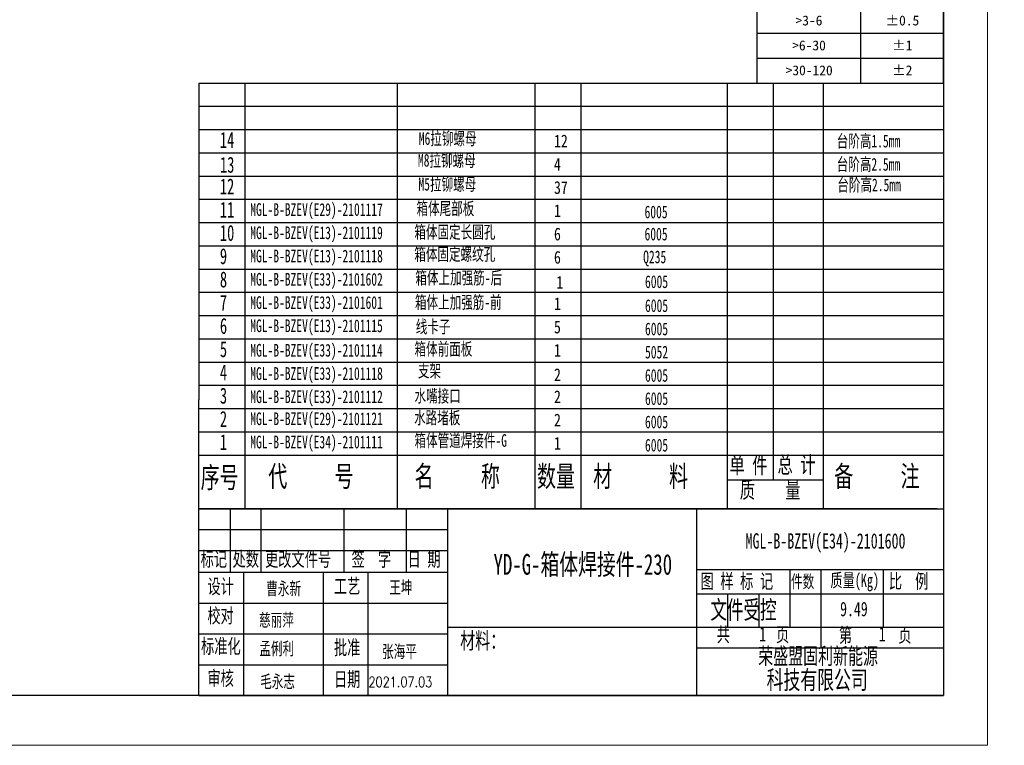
# Model space of a CAD drawing. Header units: millimetres. Extents: x 16386 to 23226, y -7201 to -2390.
# Tile 28 of 94: x 20013 to 23226, y -7201 to -4834. Entities that reach past the tile are written whole.
import ezdxf
from ezdxf.enums import TextEntityAlignment as Align

# ---------------------------------------------------------------- set-up
doc = ezdxf.new("R2010")
doc.units = ezdxf.units.MM
doc.layers.get('0').update_dxf_attribs({"linetype": 'CONTINUOUS'})
for name, color, linetype in [('图框', 7, 'CONTINUOUS'), ('尺寸', 7, 'CONTINUOUS'), ('技术要求', 4, 'CONTINUOUS')]:
    doc.layers.add(name, color=color, linetype=linetype)
doc.styles.add('SLDTEXTSTYLE0', font='仿宋GB2312_0.shx', dxfattribs={"bigfont": 'bigfont'})
doc.styles.add('SLDTEXTSTYLE1', font='仿宋GB2312_0.shx', dxfattribs={"width": 0.7, "bigfont": 'bigfont'})
doc.styles.add('SLDTEXTSTYLE2', font='仿宋GB2312_0.shx', dxfattribs={"width": 0.7})
doc.styles.add('SLDTEXTSTYLE3', font='仿宋GB2312_0.shx')
doc.styles.add('UFIDATXT', font='TXT', dxfattribs={"bigfont": 'hzfs.shx'})
doc.styles.add('标准', font='仿宋GB2312_0.shx', dxfattribs={"width": 0.667})

# ---------------------------------------------------------------- blocks, each defined once
blk = doc.blocks.new('SW_TABLEANNOTATION_0')
at = {"layer": '尺寸', "color": 0}
for p, q in [((0, 0), (0, -336)), ((180, 0), (0, 0)), ((180, -336), (180, 0)), ((0, -24), (180, -24)), ((100, -24), (100, -216)), ((0, -48), (180, -48)), ((0, -72), (180, -72)), ((0, -96), (180, -96)), ((0, -120), (180, -120)), ((0, -144), (180, -144)), ((0, -168), (180, -168)), ((0, -192), (180, -192)), ((0, -216), (180, -216)), ((0, -240), (180, -240)), ((100, -240), (100, -336)), ((0, -264), (180, -264)), ((0, -288), (180, -288)), ((0, -312), (180, -312)), ((0, -336), (180, -336))]:
    blk.add_line(p, q, dxfattribs=at)
at = {"layer": '尺寸', "color": 0, "char_height": 9.525, "attachment_point": 1}
for s, insert, style in [('GB1804-m线性尺寸极限偏差', (2, -6.88), 'SLDTEXTSTYLE0'), ('>05-3', (34.12, -31.01), 'SLDTEXTSTYLE3'), ('±0.1', (124.12, -31.01), 'SLDTEXTSTYLE3'), ('>3-6', (37.3, -55.01), 'SLDTEXTSTYLE3'), ('±0.1', (124.12, -55.01), 'SLDTEXTSTYLE3'), ('>6-30', (34.12, -79.01), 'SLDTEXTSTYLE3'), ('±0.2', (124.12, -79.01), 'SLDTEXTSTYLE3'), ('>30-120', (27.78, -103.01), 'SLDTEXTSTYLE3'), ('±0.3', (124.12, -103.01), 'SLDTEXTSTYLE3'), ('>120-400', (24.6, -127.01), 'SLDTEXTSTYLE3'), ('±0.5', (124.12, -127.01), 'SLDTEXTSTYLE3'), ('>400-1000', (21.43, -151.01), 'SLDTEXTSTYLE3'), ('±0.8', (124.12, -151.01), 'SLDTEXTSTYLE3'), ('>1000-2000', (18.25, -175.01), 'SLDTEXTSTYLE3'), ('±1.2', (124.12, -175.01), 'SLDTEXTSTYLE3'), ('>2000-4000', (18.25, -199.01), 'SLDTEXTSTYLE3'), ('±2', (130.47, -199.01), 'SLDTEXTSTYLE3'), ('GB1804-m倒圆角尺寸极限偏差', (2, -222.88), 'SLDTEXTSTYLE0'), ('±0.2', (124.12, -247.01), 'SLDTEXTSTYLE3'), ('>05-3', (34.12, -247.01), 'SLDTEXTSTYLE3'), ('>3-6', (37.3, -271.01), 'SLDTEXTSTYLE3'), ('±0.5', (124.12, -271.01), 'SLDTEXTSTYLE3'), ('>6-30', (34.12, -295.01), 'SLDTEXTSTYLE3'), ('±1', (130.47, -295.01), 'SLDTEXTSTYLE3'), ('>30-120', (27.78, -319.01), 'SLDTEXTSTYLE3'), ('±2', (130.47, -319.01), 'SLDTEXTSTYLE3')]:
    blk.add_mtext(s, dxfattribs=dict(at, insert=insert, style=style))
blk = doc.blocks.new('结构')
at = {"layer": '图框', "color": 0}
for p, q in [((-1.58, 45.13), (-180, 45.13)), ((-180, 0), (-180, 45.13)), ((-180, 45.13), (0, 45.13)), ((-172.39, 29.84), (-172.39, 45.13)), ((-164.96, 29.84), (-164.96, 45.13)), ((-144.9, 29.84), (-144.9, 45.13)), ((-129.86, 29.84), (-129.86, 45.13)), ((-119.83, 0), (-119.83, 45.13)), ((-59.66, 0), (-59.66, 45.13)), ((-180, 40.11), (-119.83, 40.11)), ((-180.02, 35.1), (-119.84, 35.1)), ((-180.02, 29.84), (-119.84, 29.84)), ((-180.02, 29.84), (-119.84, 29.84)), ((-169.16, 0), (-169.16, 29.84)), ((-139.08, 0), (-139.08, 29.84)), ((-59.73, 30.46), (0, 30.46)), ((-37.09, 16.54), (-37.09, 30.46)), ((-29.57, 11.53), (-29.57, 30.46)), ((-14.53, 16.54), (-14.53, 30.46)), ((-59.66, 24.57), (0, 24.57)), ((-52.14, 16.54), (-52.14, 24.57)), ((-44.61, 16.54), (-44.61, 24.57)), ((-179.98, 22.38), (-119.81, 22.38)), ((-179.98, 14.92), (-119.81, 14.92)), ((-119.83, 16.54), (-59.66, 16.54)), ((-59.66, 16.54), (0, 16.54)), ((-59.66, 11.53), (0, 11.53)), ((-180, 7.46), (-119.83, 7.46)), ((-180, 0), (-1.58, 0)), ((-178.75, 0), (-1.58, 0)), ((-180, 0), (-1.58, 0)), ((-178.75, 0), (0, 0))]:
    blk.add_line(p, q, dxfattribs=at)
at = {"layer": '图框', "linetype": 'Continuous'}
blk.add_line((-149.87, 0), (-149.93, 29.84), dxfattribs=at)
at = {"layer": '图框'}
blk.add_line((0, 0), (-180, 0), dxfattribs=at)
blk.add_line((0, 0), (-180, 0), dxfattribs=at)
blk.add_lwpolyline([(0, 45.13), (0, 0)], dxfattribs=at)
at = {"style": '标准', "width": 0.667}
for tag, p in [('工艺_001', (-130.03, 24.57)), ('校对_001', (-159.4, 16.68)), ('标准化_001', (-159.51, 9.77)), ('批准_001', (-129.75, 9.09)), ('审核_001', (-159.25, 1.85)), ('批准日期_001', (-129.64, 1.55))]:
    blk.add_attdef(tag, p, '', height=3.5, dxfattribs=at)
at = {"color": 1, "style": '标准', "width": 0.667}
blk.add_attdef('受控', text='', height=7, dxfattribs=at).set_placement((-48.36, 20.84), align=Align.MIDDLE)
at = {"layer": '图框', "color": 0, "attachment_point": 1, "style": '标准'}
for s, insert, char_height in [('\\fFangSong_GB2312|b0|i0|p34;标记', (-179.59, 34.75), 3.51), ('\\fFangSong_GB2312|b0|i0|p34;处数', (-171.87, 34.75), 3.51), ('\\fFangSong_GB2312|b0|i0|p34; 更改文件号 ', (-165.62, 34.75), 3.51), ('\\fFangSong_GB2312|b0|i0|p34; 签  字 ', (-144.69, 34.75), 3.51), ('\\fFangSong_GB2312|b0|i0|p34; 日 期 ', (-131.17, 34.75), 3.51), ('{\\fSimSun|b0|i0|c134|p2;设计} ', (-177.94, 28.15), 3.51), ('{\\fSimSun|b0|i0|c134|p2;工艺}', (-147.37, 28.2), 3.51), ('\\fFangSong_GB2312|b0|i0|p34; 图 样 标 记 ', (-60.35, 29.4), 3.51), ('\\fFangSong_GB2312|b0|i0|p34; 件数 ', (-38.28, 29.13), 3.087), ('{\\fSimSun|b0|i0|c134|p2; 质量(Kg) }', (-28.83, 29.49), 3.2348), ('\\fFangSong_GB2312|b0|i0|p34; 比  例 ', (-14.84, 29.42), 3.51), ('{\\fSimSun|b0|i0|c134|p2;校对}', (-177.94, 21.06), 3.4856), ('{\\fSimSun|b0|i0|c134|p2;共   }    {\\fSimSun|b0|i0|c134|p2;页}', (-54.84, 16.53), 3.51), ('{\\fSimSun|b0|i0|c134|p2;第   }    {\\fSimSun|b0|i0|c134|p2;页}', (-25.3, 16.39), 3.51), ('\\fFangSong_GB2312|b0|i0|p34;材料：', (-116.85, 15.29), 3.9789), ('{\\fFangSong_GB2312|b0|i0|c134|p34; 标准化 }', (-181.07, 13.7), 3.51), ('{\\fSimSun|b0|i0|c134|p2;批准}', (-147.37, 13.38), 3.51), ('{\\fFangSong_GB2312|b0|i0|c134|p34;荣盛盟固利新能源}', (-44.82, 11.56), 3.9789), ('{\\fSimSun|b0|i0|c134|p2;审核}', (-177.94, 5.96), 3.51), ('{\\fSimSun|b0|i0|c134|p2;日期}', (-147.37, 5.72), 3.51), ('{\\fFangSong_GB2312|b0|i0|c134|p34;   科技有限公司}', (-48.87, 6.05), 4.4763)]:
    blk.add_mtext(s, dxfattribs=dict(at, insert=insert, char_height=char_height))
at = {"layer": '图框', "color": 0, "style": '标准', "width": 0.8}
blk.add_attdef('设计', text='', height=3.51, dxfattribs=at).set_placement((-159.53, 24), align=Align.CENTER)

msp = doc.modelspace()

# ---------------------------------------------------------------- linework, layer by layer
at = {"layer": '图框', "linetype": 'Continuous', "lineweight": 18}
for q in [(23171.42, -2389.62), (16385.88, -7201.02)]:
    msp.add_line((23171.42, -7201.02), q, dxfattribs=at)
at = {"layer": '图框'}
for p, q in [((23027.88, -2551.62), (23027.88, -7039.02)), ((23027.88, -7039.02), (16790.88, -7039.02))]:
    msp.add_line(p, q, dxfattribs=at)
at = {"layer": '图框', "color": 1}
for p, q in [((20597.88, -5040.86), (23027.88, -5040.86)), ((20597.88, -5040.86), (20597.88, -5391.68)), ((20597.88, -5040.86), (23027.88, -5040.86)), ((20747.79, -5040.86), (20747.79, -5424.06)), ((20747.79, -5040.86), (20747.79, -5424.06)), ((21244.76, -5040.86), (21244.76, -5420.05)), ((21694.47, -5040.86), (21694.47, -5192.54)), ((21844.37, -5040.86), (21844.37, -5192.54)), ((22321.34, -5040.86), (22321.34, -5192.54)), ((22471.24, -5040.86), (22471.24, -5192.54)), ((22634.77, -5040.86), (22634.77, -5192.54)), ((20597.88, -5116.7), (23027.88, -5116.7)), ((20597.88, -5192.54), (23027.88, -5192.54)), ((20597.88, -5192.54), (23027.88, -5192.54)), ((20597.88, -5192.54), (23027.88, -5192.54)), ((21694.47, -5192.54), (21694.47, -5268.37)), ((21844.37, -5192.54), (21844.37, -5268.37)), ((22321.34, -5192.54), (22321.34, -5268.37)), ((22471.24, -5192.54), (22471.24, -5268.37)), ((22634.77, -5192.54), (22634.77, -5268.37)), ((20597.88, -5268.37), (20597.88, -5619.19)), ((20597.88, -5268.37), (23027.88, -5268.37)), ((20747.79, -5268.37), (20747.79, -5651.57)), ((20747.79, -5268.37), (20747.79, -5651.57)), ((21244.76, -5268.37), (21244.76, -5647.56)), ((21694.47, -5268.37), (21694.47, -5420.05)), ((21844.37, -5268.37), (21844.37, -5420.05)), ((22321.34, -5268.37), (22321.34, -5420.05)), ((22471.24, -5268.37), (22471.24, -5420.05)), ((22634.77, -5268.37), (22634.77, -5420.05)), ((20597.88, -5344.21), (23027.88, -5344.21)), ((20597.88, -5420.05), (23027.88, -5420.05)), ((20597.88, -5420.05), (23027.88, -5420.05)), ((20597.88, -5420.05), (23027.88, -5420.05)), ((21694.47, -5420.05), (21694.47, -5495.88)), ((21844.37, -5420.05), (21844.37, -5495.88)), ((22321.34, -5420.05), (22321.34, -5495.88)), ((22471.24, -5420.05), (22471.24, -5495.88)), ((22634.77, -5420.05), (22634.77, -5495.88)), ((20597.88, -5495.88), (23027.88, -5495.88)), ((20597.88, -5495.88), (23027.88, -5495.88)), ((21244.76, -5495.88), (21244.76, -5647.56)), ((21694.47, -5495.88), (21694.47, -5571.72)), ((21844.37, -5495.88), (21844.37, -5571.72)), ((22321.34, -5495.88), (22321.34, -5571.72)), ((22471.24, -5495.88), (22471.24, -5571.72)), ((22634.77, -5495.88), (22634.77, -5571.72)), ((20597.88, -5571.72), (23027.88, -5571.72)), ((21694.47, -5571.72), (21694.47, -5647.56)), ((21694.47, -5571.72), (21694.47, -5647.56)), ((21844.37, -5571.72), (21844.37, -5647.56)), ((21844.37, -5571.72), (21844.37, -5647.56)), ((22321.34, -5571.72), (22321.34, -5647.56)), ((22471.24, -5571.72), (22471.24, -5647.56)), ((22634.77, -5571.72), (22634.77, -5647.56)), ((20597.88, -5615.18), (20597.88, -5695.03)), ((20597.88, -5647.56), (23027.88, -5647.56)), ((20747.79, -5647.56), (20747.79, -5727.4)), ((21244.76, -5647.56), (21244.76, -5723.39)), ((21694.47, -5647.56), (21694.47, -5723.39)), ((21844.37, -5647.56), (21844.37, -5723.39)), ((22321.34, -5647.56), (22321.34, -5723.39)), ((22471.24, -5647.56), (22471.24, -5723.39)), ((22634.77, -5647.56), (22634.77, -5723.39)), ((20597.88, -5691.02), (20597.88, -5770.86)), ((20597.88, -5723.39), (23027.88, -5723.39)), ((20747.79, -5723.39), (20747.79, -5803.24)), ((21244.76, -5723.39), (21244.76, -5799.23)), ((21694.47, -5723.39), (21694.47, -5799.23)), ((21844.37, -5723.39), (21844.37, -5799.23)), ((22321.34, -5723.39), (22321.34, -5799.23)), ((22471.24, -5723.39), (22471.24, -5799.23)), ((22634.77, -5723.39), (22634.77, -5799.23)), ((20597.88, -5766.86), (20597.88, -5846.7)), ((20597.88, -5799.23), (23027.88, -5799.23)), ((20747.79, -5799.23), (20747.79, -5879.07)), ((21244.76, -5799.23), (21244.76, -5875.07)), ((21694.47, -5799.23), (21694.47, -5875.07)), ((21844.37, -5799.23), (21844.37, -5875.07)), ((22321.34, -5799.23), (22321.34, -5875.07)), ((22471.24, -5799.23), (22471.24, -5875.07)), ((22634.77, -5799.23), (22634.77, -5875.07)), ((20597.88, -5842.69), (20597.88, -5922.54)), ((20597.88, -5875.07), (23027.88, -5875.07)), ((20747.79, -5875.07), (20747.79, -5954.91)), ((21244.76, -5875.07), (21244.76, -5950.9)), ((21694.47, -5875.07), (21694.47, -5950.9)), ((21844.37, -5875.07), (21844.37, -5950.9)), ((22321.34, -5875.07), (22321.34, -5950.9)), ((22471.24, -5875.07), (22471.24, -5950.9)), ((22634.77, -5875.07), (22634.77, -5950.9)), ((20597.88, -5918.53), (20597.88, -5998.37)), ((20597.88, -5950.9), (23027.88, -5950.9)), ((20747.79, -5950.9), (20747.79, -6030.75)), ((21244.76, -5950.9), (21244.76, -6026.74)), ((21694.47, -5950.9), (21694.47, -6026.74)), ((21844.37, -5950.9), (21844.37, -6026.74)), ((22321.34, -5950.9), (22321.34, -6026.74)), ((22471.24, -5950.9), (22471.24, -6026.74)), ((22634.77, -5950.9), (22634.77, -6026.74)), ((20597.88, -5994.37), (20597.88, -6074.21)), ((20597.88, -6026.74), (23027.88, -6026.74)), ((20747.79, -6026.74), (20747.79, -6106.58)), ((21244.76, -6026.74), (21244.76, -6102.58)), ((21694.47, -6026.74), (21694.47, -6102.58)), ((21844.37, -6026.74), (21844.37, -6102.58)), ((22321.34, -6026.74), (22321.34, -6102.58)), ((22471.24, -6026.74), (22471.24, -6102.58)), ((22634.77, -6026.74), (22634.77, -6102.58)), ((20597.88, -6429.78), (20597.88, -6074.21)), ((20597.88, -6102.58), (23027.88, -6102.58)), ((20747.79, -6102.58), (20747.79, -6182.42)), ((21244.76, -6102.58), (21244.76, -6178.41)), ((21694.47, -6102.58), (21694.47, -6178.41)), ((21844.37, -6102.58), (21844.37, -6178.41)), ((22321.34, -6102.58), (22321.34, -6178.41)), ((22471.24, -6102.58), (22471.24, -6178.41)), ((22634.77, -6102.58), (22634.77, -6178.41)), ((20597.88, -6178.41), (23027.88, -6178.41)), ((20747.79, -6178.41), (20747.79, -6258.26)), ((21244.76, -6178.41), (21244.76, -6254.25)), ((21694.47, -6178.41), (21694.47, -6254.25)), ((21844.37, -6178.41), (21844.37, -6254.25)), ((22321.34, -6178.41), (22321.34, -6254.25)), ((22471.24, -6178.41), (22471.24, -6254.25)), ((22634.77, -6178.41), (22634.77, -6254.25)), ((20597.88, -6254.25), (23027.88, -6254.25)), ((20747.79, -6258.26), (20747.79, -6429.78)), ((21244.76, -6254.25), (21244.76, -6429.78)), ((21694.47, -6254.25), (21694.47, -6429.78)), ((21844.37, -6254.25), (21844.37, -6429.78)), ((22321.34, -6254.25), (22321.34, -6429.78)), ((22471.24, -6254.25), (22471.24, -6336.02)), ((22634.77, -6254.25), (22634.77, -6429.78)), ((22634.77, -6336.02), (22321.34, -6336.02))]:
    msp.add_line(p, q, dxfattribs=at)
at = {"layer": '图框', "color": 0}
for p, q in [((23006.5, -6429.78), (20597.88, -6429.78)), ((20597.88, -6429.78), (23027.88, -6429.78)), ((20597.88, -7039.02), (23006.5, -7039.02)), ((20614.81, -7039.02), (23006.5, -7039.02))]:
    msp.add_line(p, q, dxfattribs=at)

# ---------------------------------------------------------------- block references
ref = msp.add_blockref('结构', (23027.88, -7039.02), dxfattribs=dict(xscale=13.5, yscale=13.5, zscale=13.5))
ref.add_attrib('受控', '文件受控', dxfattribs={"height": 67.5, "style": 'UFIDATXT', "width": 0.8}).set_placement((22374.98, -6757.72), align=Align.MIDDLE)
ref.add_attrib('设计', '曹永新', dxfattribs={"layer": '图框', "color": 0, "height": 47.385, "style": 'UFIDATXT', "width": 0.8}).set_placement((20874.17, -6714.96), align=Align.CENTER)
ref.add_attrib('工艺_001', '王坤', (21219.08, -6711.26), dxfattribs={"height": 47.25, "style": 'UFIDATXT', "width": 0.8})
ref.add_attrib('校对_001', '慈丽萍', (20794.33, -6817.81), dxfattribs={"height": 47.25, "style": 'UFIDATXT', "width": 0.8})
ref.add_attrib('标准化_001', '孟俐利', (20795.12, -6910.84), dxfattribs={"height": 47.25, "style": 'UFIDATXT', "width": 0.8})
ref.add_attrib('审核_001', '毛永志', (20797.89, -7018.16), dxfattribs={"height": 47.25, "style": 'UFIDATXT', "width": 0.8})
ref.add_attrib('批准_001', '张海平', (21195.56, -6920.52), dxfattribs={"height": 47.25, "style": 'UFIDATXT', "width": 0.8})
ref.add_attrib('批准日期_001', '2021.07.03', (21151.13, -7011.34), dxfattribs={"height": 33.75, "style": 'UFIDATXT', "width": 0.8})
at = {"layer": '尺寸', "xscale": 3.386879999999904, "yscale": 3.386879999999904, "zscale": 3.386879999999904}
msp.add_blockref('SW_TABLEANNOTATION_0', (22418.24, -3902.87), dxfattribs=at)

# ---------------------------------------------------------------- texts
at = {"layer": '图框', "color": 2, "style": '标准', "width": 0.8}
for s, p in [('12', (21756.42, -5250.7)), ('4', (21756.42, -5326.53)), ('37', (21756.42, -5402.37)), ('1', (21756.42, -5478.21)), ('6', (21756.42, -5554.04)), ('6', (21756.42, -5629.88)), ('1', (21764.07, -5711.48)), ('1', (21756.42, -5781.55)), ('5', (21756.42, -5857.39)), ('1', (21756.42, -5933.23)), ('2', (21756.42, -6013.07)), ('2', (21756.42, -6084.9)), ('2', (21756.42, -6160.74)), ('1', (21756.42, -6236.57))]:
    msp.add_text(s, height=41.46, dxfattribs=at).set_placement(p)
at = {"layer": '图框', "color": 2, "attachment_point": 1, "style": '标准'}
for s, insert, char_height in [('{\\fSimSun|b0|i0|c134|p2;14}', (20666.28, -5200.53), 51.8252), ('{\\fSimSun|b0|i0|c134|p2;M6拉铆螺母}', (21315.26, -5201.24), 41.4602), ('{\\fSimSun|b0|i0|c134|p2;台阶高1.5mm}', (22679.08, -5209.46), 41.4602), ('{\\fSimSun|b0|i0|c134|p2;M8拉铆螺母}', (21312.56, -5272.08), 41.4602), ('{\\fSimSun|b0|i0|c134|p2;13}', (20666.64, -5281.56), 51.8252), ('{\\fSimSun|b0|i0|c134|p2;台阶高2.5mm}', (22679.08, -5285.3), 41.4602), ('{\\fSimSun|b0|i0|c134|p2;12}', (20666.28, -5352.2), 51.8252), ('{\\fSimSun|b0|i0|c134|p2;M5拉铆螺母}', (21314.13, -5350.03), 41.4602), ('{\\fSimSun|b0|i0|c134|p2;台阶高2.5mm}', (22681.03, -5352.29), 41.4602), ('{\\fSimSun|b0|i0|c134|p2;11}', (20666.28, -5428.03), 51.8252), ('{\\fSimSun|b0|i0|c134|p2;MGL-B-BZEV(E29)-2101117}', (20765.25, -5432.77), 41.4602), ('箱体尾部板', (21307.82, -5429.28), 41.46), ('{\\fSimSun|b0|i0|c134|p2;6005}', (22051.97, -5440.53), 41.4602), ('{\\fSimSun|b0|i0|c134|p2;10}', (20666.28, -5503.87), 51.8252), ('{\\fSimSun|b0|i0|c134|p2;MGL-B-BZEV(E13)-2101119}', (20765.25, -5508.61), 41.4602), ('{\\fSimSun|b0|i0|c134|p2;箱体固定长圆孔}', (21301.03, -5506.23), 41.4602), ('{\\fSimSun|b0|i0|c134|p2;6005}', (22051.97, -5512.64), 41.4602), ('{\\fSimSun|b0|i0|c134|p2;9}', (20666.28, -5579.71), 51.8252), ('{\\fSimSun|b0|i0|c134|p2;MGL-B-BZEV(E13)-2101118}', (20765.25, -5584.45), 41.4602), ('{\\fSimSun|b0|i0|c134|p2;箱体固定螺纹孔}', (21300.74, -5578.36), 41.4602), ('{\\fSimSun|b0|i0|c134|p2;Q235}', (22047.53, -5587.38), 41.4602), ('{\\fSimSun|b0|i0|c134|p2;箱体上加强筋-后}', (21304.19, -5655.47), 41.4602), ('{\\fSimSun|b0|i0|c134|p2;8}', (20666.28, -5655.54), 51.8252), ('{\\fSimSun|b0|i0|c134|p2;MGL-B-BZEV(E33)-2101602}', (20765.25, -5660.28), 41.4602), ('{\\fSimSun|b0|i0|c134|p2;6005}', (22053.49, -5668.02), 41.4602), ('{\\fSimSun|b0|i0|c134|p2;7}', (20666.28, -5731.38), 51.8252), ('{\\fSimSun|b0|i0|c134|p2;MGL-B-BZEV(E33)-2101601}', (20765.25, -5736.12), 41.4602), ('{\\fSimSun|b0|i0|c134|p2;箱体上加强筋-前}', (21302.83, -5735.11), 41.4602), ('{\\fSimSun|b0|i0|c134|p2;6005}', (22053.49, -5746.16), 41.4602), ('{\\fSimSun|b0|i0|c134|p2;6}', (20666.28, -5807.22), 51.8252), ('{\\fSimSun|b0|i0|c134|p2;MGL-B-BZEV(E13)-2101115}', (20765.25, -5811.95), 41.4602), ('{\\fSimSun|b0|i0|c134|p2;线卡子}', (21305.36, -5814.85), 41.4602), ('{\\fSimSun|b0|i0|c134|p2;6005}', (22053.49, -5822), 41.4602), ('{\\fSimSun|b0|i0|c134|p2;5}', (20666.28, -5883.05), 51.8252), ('{\\fSimSun|b0|i0|c134|p2;MGL-B-BZEV(E33)-2101114}', (20765.25, -5891.8), 41.4602), ('{\\fSimSun|b0|i0|c134|p2;箱体前面板}', (21301.31, -5887.78), 41.4602), ('{\\fSimSun|b0|i0|c134|p2;5052}', (22053.49, -5897.84), 41.4602), ('{\\fSimSun|b0|i0|c134|p2;4}', (20666.28, -5958.89), 51.8252), ('{\\fSimSun|b0|i0|c134|p2;MGL-B-BZEV(E33)-2101118}', (20765.25, -5967.64), 41.4602), ('{\\fSimSun|b0|i0|c134|p2;支架}', (21312.56, -5958.62), 41.4602), ('{\\fSimSun|b0|i0|c134|p2;6005}', (22053.49, -5973.67), 41.4602), ('{\\fSimSun|b0|i0|c134|p2;3}', (20666.28, -6034.73), 51.8252), ('{\\fSimSun|b0|i0|c134|p2;MGL-B-BZEV(E33)-2101112}', (20765.25, -6043.47), 41.4602), ('{\\fSimSun|b0|i0|c134|p2;水嘴接口}', (21301.39, -6040.73), 41.4602), ('{\\fSimSun|b0|i0|c134|p2;6005}', (22053.49, -6049.51), 41.4602), ('{\\fSimSun|b0|i0|c134|p2;2}', (20666.28, -6110.56), 51.8252), ('{\\fSimSun|b0|i0|c134|p2;MGL-B-BZEV(E29)-2101121}', (20765.25, -6115.3), 41.4602), ('{\\fSimSun|b0|i0|c134|p2;水路堵板}', (21300.01, -6111.89), 41.4602), ('{\\fSimSun|b0|i0|c134|p2;6005}', (22053.49, -6125.34), 41.4602), ('{\\fSimSun|b0|i0|c134|p2;1}', (20666.28, -6186.4), 51.8252), ('{\\fSimSun|b0|i0|c134|p2;MGL-B-BZEV(E34)-2101111}', (20765.25, -6191.14), 41.4602), ('{\\fSimSun|b0|i0|c134|p2;箱体管道焊接件-G}', (21301.39, -6186.11), 41.4602), ('{\\fSimSun|b0|i0|c134|p2;6005}', (22053.49, -6201.18), 41.4602), ('{\\fSimSun|b0|i0|c134|p2;\\C256;MGL-B-BZEV(E34)-2101600 }', (22381.63, -6509.42), 50)]:
    msp.add_mtext(s, dxfattribs=dict(at, insert=insert, char_height=char_height))
at = {"layer": '图框'}
for s, insert, char_height, attachment_point, style in [('\\fFangSong_GB2312|b0|i0|p34;单 件', (22329.3, -6260.01), 54.5105, 1, '标准'), ('\\fFangSong_GB2312|b0|i0|p34;总 计', (22485.84, -6258.6), 54.5105, 1, '标准'), ('\\fFangSong_GB2312|b0|i0|p34;序号', (20603.44, -6293.35), 68.1381, 1, '标准'), ('\\fFangSong_GB2312|b0|i0|p34;代     号', (20824.11, -6289.34), 68.1381, 1, '标准'), ('\\fFangSong_GB2312|b0|i0|p34;名     称', (21301.47, -6289.34), 68.1381, 1, '标准'), ('\\fFangSong_GB2312|b0|i0|p34;数量', (21700.94, -6289.34), 68.1381, 1, '标准'), ('\\fFangSong_GB2312|b0|i0|p34;材      料', (21884.45, -6289.34), 68.1381, 1, '标准'), ('\\fFangSong_GB2312|b0|i0|p34;备     注', (22670.86, -6289.34), 68.1381, 1, '标准'), ('\\fFangSong_GB2312|b0|i0|p34;质    量', (22362.74, -6340.34), 54.5105, 1, '标准'), ('{\\fSimSun|b0|i0|c134|p2;\\W0.667; YD-G-箱体焊接件-230}', (21835.23, -6577.1), 67.5, 2, 'SLDTEXTSTYLE1'), ('9.49', (22735.18, -6732.85), 47.25, 2, 'SLDTEXTSTYLE2'), ('1', (22437.52, -6814.72), 47.25, 2, 'SLDTEXTSTYLE2'), ('1', (22827.62, -6814.72), 47.25, 2, 'SLDTEXTSTYLE2')]:
    msp.add_mtext(s, dxfattribs=dict(at, insert=insert, char_height=char_height, attachment_point=attachment_point, style=style))
at = {"layer": '技术要求', "insert": (17095.64, -5565.45), "char_height": 48, "width": 2402.3554, "attachment_point": 1, "style": 'SLDTEXTSTYLE2'}
msp.add_mtext('{\\fSimSun|b0|i0|c134|p2;技术要求：\\P1、表面光滑平整，\\C1;锐角倒钝\\C256;，去毛刺，清洁；\\P2、所有焊缝焊接牢固，\\fFangSong_GB2312|b0|i0|c134|p49;\\W0.8;无漏焊，无焊穿，\\fSimSun|b0|i0|c134|p2;\\W0.7;工作面焊缝无突出并打磨光滑满足平面度要求；\\P3、流道内不能存在毛刺、焊渣、铝屑、油渍等杂质；\\P4、\\fNSimSun|b0|i0|c134|p49;\\W0.67;箱体焊接满足防护IP68等级（气密性检测7KPa漏率＜50Pa），水路各焊缝密封强度应满足水压0.35Mpa时无泄漏；\\fSimSun|b0|i0|c134|p2;\\W0.7;\\P5、拉铆、压铆螺母螺栓扭力均应满足QC 518要求，寿命周期内不可转动；\\P6、孔位间未注公差\\C1;±0.2mm\\C256;,插件平面度0.2，安装面100×100mm^ 2面积内平面度0.5，单个模组平面度1，其他未注公差以图纸公差表为标准；\\P7、其他标注不清处以三维模型为准；\\P\\W0.667;8、本图中剖面框为加强筋长度方向焊道位置示意，\\fNSimSun|b0|i0|c134|p49;\\W0.67;焊道长度\\fSimSun|b0|i0|c134|p2;\\W0.667;公差按0到+5mm执行；箱体上加强筋前、后之间为工作面，工作面内侧焊道宽度≤5mm，工作面外侧\\C1;焊高应≤5mm；\\C256;\\P9、加强筋两端对接处满焊，为避免变形等缺陷，允许适当断开，应用胶密封无孔隙，涂胶区域整洁，不影响箱体正常使用，,面板高压插件及加热插件内侧面与电池箱搭铁处的接触电阻小于0.1Ω；\\P10、与箱体流道、内腔气密相关处满焊，且满足技术条件文件的相关要求；\\P11、箱体非工作面处粘贴追溯识别标签，含32位二维码及数字、物料名称\\fNSimSun|b0|i0|c134|p49;\\W0.67;。}', dxfattribs=at)

doc.saveas('drawing.dxf')
